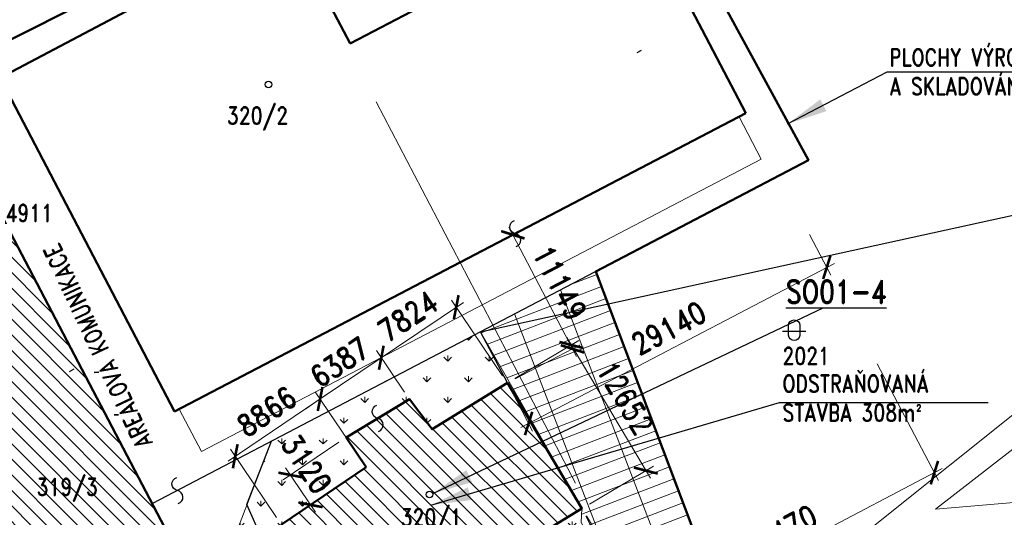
# Model space of a CAD drawing. Header units: millimetres. Extents: x -156521 to 298750130, y -256155368 to 337239.
# Tile 25 of 74: x 169499 to 254731, y -487493 to -444398. Entities that reach past the tile are written whole.
import ezdxf
from ezdxf.lldxf.tags import DXFTag

# ---------------------------------------------------------------- set-up
doc = ezdxf.new("R2010")
doc.units = ezdxf.units.MM
for name, color, linetype, lineweight in [('IN_C_OSA', 6, 'DASHDOT', 18), ('IN_C_TENKA', 7, 'Continuous', 18), ('IN_KOTY', 4, 'Continuous', 13), ('IN_SRAFY', 8, 'Continuous', 9)]:
    doc.layers.add(name, color=color, linetype=linetype, lineweight=lineweight)
doc.layers.add('IN_TEXT', color=7, linetype='Continuous')
doc.layers.add('KATASTR', color=116, linetype='Continuous')
doc.styles.add('Koty', font='romand.shx', dxfattribs={"width": 0.8})
doc.styles.add('ROMAND', font='romand.shx', dxfattribs={"width": 0.85})
tags = doc.linetypes.add('DASHDOT', pattern=[0.5, 0.25, -0.125, 0, -0.125]).pattern_tags.tags
tags[10:11] = [DXFTag(74, 4), DXFTag(75, 0), DXFTag(340, '0'), DXFTag(46, 0.0), DXFTag(50, 0.0), DXFTag(44, 0.0), DXFTag(45, 0.0)]
tags[8:9] = [DXFTag(74, 4), DXFTag(75, 0), DXFTag(340, '0'), DXFTag(46, 0.0), DXFTag(50, 0.0), DXFTag(44, 0.0), DXFTag(45, 0.0)]
tags[6:7] = [DXFTag(74, 4), DXFTag(75, 0), DXFTag(340, '0'), DXFTag(46, 0.0), DXFTag(50, 0.0), DXFTag(44, 0.0), DXFTag(45, 0.0)]
tags[4:5] = [DXFTag(74, 4), DXFTag(75, 0), DXFTag(340, '0'), DXFTag(46, 0.0), DXFTag(50, 0.0), DXFTag(44, 0.0), DXFTag(45, 0.0)]
tags = doc.linetypes.add('DOT2', pattern=[0.875, 0.125, -0.75]).pattern_tags.tags
tags[6:7] = [DXFTag(74, 4), DXFTag(75, 0), DXFTag(340, '0'), DXFTag(46, 0.0), DXFTag(50, 0.0), DXFTag(44, 0.0), DXFTag(45, 0.0)]
tags[4:5] = [DXFTag(74, 4), DXFTag(75, 0), DXFTag(340, '0'), DXFTag(46, 0.0), DXFTag(50, 0.0), DXFTag(44, 0.0), DXFTag(45, 0.0)]
tags = doc.linetypes.add('TEČKOVANÁ', pattern=[4.7625, 0, -4.7625]).pattern_tags.tags
tags[6:7] = [DXFTag(74, 4), DXFTag(75, 0), DXFTag(340, '0'), DXFTag(46, 0.0), DXFTag(50, 0.0), DXFTag(44, 0.0), DXFTag(45, 0.0)]
tags[4:5] = [DXFTag(74, 4), DXFTag(75, 0), DXFTag(340, '0'), DXFTag(46, 0.0), DXFTag(50, 0.0), DXFTag(44, 0.0), DXFTag(45, 0.0)]
doc.dimstyles.new('IP 1_100', dxfattribs={"dimscale": 100, "dimtxt": 2.5, "dimasz": 2, "dimexe": 1, "dimexo": 1, "dimgap": 1, "dimtad": 1, "dimtoh": 1, "dimdec": 0, "dimzin": 0, "dimdsep": 46, "dimtxsty": 'ROMAND', "dimblk": 'ARCHTICK', "dimcen": 0.09, "dimclrt": 7, "dimadec": 0, "dimazin": 0, "dimtfac": 1, "dimtdec": 4, "dimtofl": 0, "dimtmove": 2, "dimatfit": 3, "dimfxl": 1, "dimtolj": 1, "dimtzin": 0, "dimarcsym": 0})
pattern_1 = [(135, (-1e-15, -673319.6), (-673.5192, -673.5192), [])]

# ---------------------------------------------------------------- blocks, each defined once
blk = doc.blocks.new('_ArchTick')
at = {"color": 0, "linetype": 'ByBlock', "lineweight": 13, "transparency": 33554687, "const_width": 0.15}
blk.add_lwpolyline([(-0.5, -0.5), (0.5, 0.5)], dxfattribs=at)
blk = doc.blocks.new('*81')
at = {"layer": 'IN_KOTY', "ltscale": 700, "transparency": 16777216}
for p, q in [((218560, -487376), (224575, -497215)), ((204461, -508631), (224823, -496184)), ((199477, -499040), (205492, -508880))]:
    blk.add_line(p, q, dxfattribs=at)
at = {"layer": 'IN_KOTY', "ltscale": 700, "transparency": 16777216, "xscale": 1500, "yscale": 1500, "zscale": 1500}
for p, rotation in [((224184, -496576), 31.43458134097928), ((205101, -508240), 211.4345813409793)]:
    blk.add_blockref('_ArchTick', p, dxfattribs=dict(at, rotation=rotation))
at = {"layer": 'IN_KOTY', "color": 7, "ltscale": 700, "transparency": 16777216, "insert": (213762, -500968), "char_height": 1875, "width": 6076.26, "attachment_point": 5, "rotation": 31.43458, "style": 'ROMAND'}
blk.add_mtext('\\A1;22365', dxfattribs=at)
blk = doc.blocks.new('*82')
at = {"layer": 'IN_KOTY', "ltscale": 700, "transparency": 16777216}
for p, q in [((212357, -475472), (217896, -472185)), ((216869, -471923), (224091, -484094)), ((218814, -486353), (224353, -483066))]:
    blk.add_line(p, q, dxfattribs=at)
at = {"layer": 'IN_KOTY', "ltscale": 700, "transparency": 16777216, "xscale": 1500, "yscale": 1500, "zscale": 1500}
for p, rotation in [((217252, -472568), 120.6859506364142), ((223708, -483449), 300.6859506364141)]:
    blk.add_blockref('_ArchTick', p, dxfattribs=dict(at, rotation=rotation))
at = {"layer": 'IN_KOTY', "color": 7, "ltscale": 700, "transparency": 16777216, "insert": (221931, -477147), "char_height": 1875, "width": 5875.08, "attachment_point": 5, "rotation": 300.68595, "style": 'ROMAND'}
blk.add_mtext('\\A1;12652', dxfattribs=at)
blk = doc.blocks.new('*83')
at = {"layer": 'IN_KOTY', "ltscale": 700, "transparency": 16777216}
for p, q in [((187535, -482625), (196128, -476826)), ((199078, -482539), (195086, -476624)), ((191729, -487499), (187737, -481584))]:
    blk.add_line(p, q, dxfattribs=at)
at = {"layer": 'IN_KOTY', "ltscale": 700, "transparency": 16777216, "xscale": 1500, "yscale": 1500, "zscale": 1500}
for p, rotation in [((195506, -477245), 34.01532151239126), ((188157, -482205), 214.0153215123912)]:
    blk.add_blockref('_ArchTick', p, dxfattribs=dict(at, rotation=rotation))
at = {"layer": 'IN_KOTY', "color": 7, "ltscale": 700, "transparency": 16777216, "insert": (190887, -478327), "char_height": 1875, "width": 4786.59, "attachment_point": 5, "rotation": 34.01532, "style": 'ROMAND'}
blk.add_mtext('\\A1;8866', dxfattribs=at)
blk = doc.blocks.new('*84')
at = {"layer": 'IN_KOTY', "ltscale": 700, "transparency": 16777216}
for p, q in [((200800, -473672), (202043, -472833)), ((195506, -477245), (200800, -473672)), ((202811, -476651), (200381, -473051)), ((195506, -477245), (194263, -478085)), ((199078, -482539), (195086, -476624))]:
    blk.add_line(p, q, dxfattribs=at)
at = {"layer": 'IN_KOTY', "ltscale": 700, "transparency": 16777216, "xscale": 1500, "yscale": 1500, "zscale": 1500}
for p, rotation in [((200800, -473672), 214.0153215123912), ((195506, -477245), 34.01532151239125)]:
    blk.add_blockref('_ArchTick', p, dxfattribs=dict(at, rotation=rotation))
at = {"layer": 'IN_KOTY', "color": 7, "ltscale": 700, "transparency": 16777216, "insert": (197209, -474060), "char_height": 1875, "width": 4794.07, "attachment_point": 5, "rotation": 34.01532, "style": 'ROMAND'}
blk.add_mtext('\\A1;6387', dxfattribs=at)
blk = doc.blocks.new('*85')
at = {"layer": 'IN_KOTY', "ltscale": 700, "transparency": 16777216}
for p, q in [((211293, -475233), (206866, -468674)), ((200178, -474092), (207907, -468876)), ((202811, -476651), (200381, -473051))]:
    blk.add_line(p, q, dxfattribs=at)
at = {"layer": 'IN_KOTY', "ltscale": 700, "transparency": 16777216, "xscale": 1500, "yscale": 1500, "zscale": 1500}
for p, rotation in [((207285, -469296), 34.01532151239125), ((200800, -473672), 214.0153215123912)]:
    blk.add_blockref('_ArchTick', p, dxfattribs=dict(at, rotation=rotation))
at = {"layer": 'IN_KOTY', "color": 7, "ltscale": 700, "transparency": 16777216, "insert": (203099, -470085), "char_height": 1875, "width": 4766.3, "attachment_point": 5, "rotation": 34.01532, "style": 'ROMAND'}
blk.add_mtext('\\A1;7824', dxfattribs=at)
blk = doc.blocks.new('*86')
at = {"layer": 'IN_KOTY', "ltscale": 700, "transparency": 16777216}
for p, q in [((207215, -465626), (212854, -462680)), ((217699, -473574), (211842, -462362)), ((212377, -475508), (218017, -472562))]:
    blk.add_line(p, q, dxfattribs=at)
at = {"layer": 'IN_KOTY', "ltscale": 700, "transparency": 16777216, "xscale": 1500, "yscale": 1500, "zscale": 1500}
for p, rotation in [((212189, -463027), 117.5828555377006), ((217352, -472909), 297.5828555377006)]:
    blk.add_blockref('_ArchTick', p, dxfattribs=dict(at, rotation=rotation))
at = {"layer": 'IN_KOTY', "color": 7, "ltscale": 700, "transparency": 16777216, "insert": (216266, -467187), "char_height": 1875, "width": 5561.03, "attachment_point": 5, "rotation": 297.58286, "style": 'ROMAND'}
blk.add_mtext('\\A1;11149', dxfattribs=at)
blk = doc.blocks.new('*88')
at = {"layer": 'IN_KOTY', "ltscale": 700, "transparency": 16777216}
for p, q in [((237873, -462997), (239714, -466510)), ((212888, -479716), (240030, -465498)), ((212060, -476519), (213901, -480032))]:
    blk.add_line(p, q, dxfattribs=at)
at = {"layer": 'IN_KOTY', "ltscale": 700, "transparency": 16777216, "xscale": 1500, "yscale": 1500, "zscale": 1500}
for p, rotation in [((239366, -465846), 27.64786981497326), ((213553, -479368), 207.6478698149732)]:
    blk.add_blockref('_ArchTick', p, dxfattribs=dict(at, rotation=rotation))
at = {"layer": 'IN_KOTY', "color": 7, "ltscale": 700, "transparency": 16777216, "insert": (225676, -471112), "char_height": 1875, "width": 6059.17, "attachment_point": 5, "rotation": 27.64787, "style": 'ROMAND'}
blk.add_mtext('\\A1;29140', dxfattribs=at)
blk = doc.blocks.new('*89')
at = {"layer": 'IN_KOTY', "ltscale": 700, "transparency": 16777216}
for p, q in [((243736, -474189), (249028, -484290)), ((222796, -497185), (249344, -483278)), ((218517, -487400), (223809, -497501))]:
    blk.add_line(p, q, dxfattribs=at)
at = {"layer": 'IN_KOTY', "ltscale": 700, "transparency": 16777216, "xscale": 1500, "yscale": 1500, "zscale": 1500}
for p, rotation in [((248680, -483626), 27.64786981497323), ((223461, -496837), 207.6478698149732)]:
    blk.add_blockref('_ArchTick', p, dxfattribs=dict(at, rotation=rotation))
at = {"layer": 'IN_KOTY', "color": 7, "ltscale": 700, "transparency": 16777216, "insert": (235287, -488736), "char_height": 1875, "width": 6059.17, "attachment_point": 5, "rotation": 27.64787, "style": 'ROMAND'}
blk.add_mtext('\\A1;28470', dxfattribs=at)
blk = doc.blocks.new('*118')
at = {"layer": 'IN_KOTY', "ltscale": 700, "transparency": 16777216}
for p, q in [((197131, -480994), (192313, -484245)), ((192515, -483204), (195100, -487034)), ((198876, -483580), (194059, -486832))]:
    blk.add_line(p, q, dxfattribs=at)
at = {"layer": 'IN_KOTY', "ltscale": 700, "transparency": 16777216, "xscale": 1500, "yscale": 1500, "zscale": 1500}
for p, rotation in [((192935, -483826), 124.0153215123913), ((194680, -486412), 304.0153215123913)]:
    blk.add_blockref('_ArchTick', p, dxfattribs=dict(at, rotation=rotation))
at = {"layer": 'IN_KOTY', "color": 7, "ltscale": 700, "transparency": 16777216, "insert": (194334, -482882), "char_height": 1875, "width": 4779.11, "attachment_point": 5, "rotation": 304.01532, "style": 'ROMAND'}
blk.add_mtext('\\A1;3120', dxfattribs=at)
blk = doc.blocks.new('*124')
at = {"layer": 'IN_KOTY', "ltscale": 700, "transparency": 16777216}
for p, q in [((147914, -464762), (142794, -467445)), ((166735, -511514), (143110, -466433)), ((170843, -508515), (165723, -511198))]:
    blk.add_line(p, q, dxfattribs=at)
at = {"layer": 'IN_KOTY', "ltscale": 700, "transparency": 16777216, "xscale": 1500, "yscale": 1500, "zscale": 1500}
for p, rotation in [((143458, -467097), 117.6567567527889), ((166387, -510850), 297.6567567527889)]:
    blk.add_blockref('_ArchTick', p, dxfattribs=dict(at, rotation=rotation))
at = {"layer": 'IN_KOTY', "color": 7, "ltscale": 700, "transparency": 16777216, "insert": (156418, -488190), "char_height": 1875, "width": 6101.54, "attachment_point": 5, "rotation": 297.65676, "style": 'ROMAND'}
blk.add_mtext('\\A1;49397', dxfattribs=at)

msp = doc.modelspace()

# ---------------------------------------------------------------- hatches: boundary and pattern name
at = {"layer": 'IN_SRAFY', "transparency": 33554687}
h = msp.add_hatch(dxfattribs=at)
h.set_pattern_fill('ANSI31', color=42, scale=300, angle=90, style=0, pattern_type=2)
h.set_pattern_definition(pattern_1)
h.paths.add_polyline_path([(171507.10989, -508166.98477), (187904.11524, -499513.83491), (166940.60515, -499513.83491)])
h.paths.add_polyline_path([(166940.60515, -499513.83491), (187904.11524, -499513.83491), (169544.59699, -464479.88567), (148452.22836, -464479.88567)])
h.paths.add_polyline_path([(148452.22836, -464479.88567), (169544.59699, -464479.88567), (165000.09431, -455807.98731)])
h = msp.add_hatch(dxfattribs=at)
h.set_pattern_fill('GRATE', color=8, scale=1400, angle=21, style=0, pattern_type=2)
h.set_pattern_definition([(21, (-6e-11, -673319.6), (-398.2364, 1037.4412), []), (111, (-6e-11, -673319.6), (-4149.765, -1592.946), [])])
h.paths.add_polyline_path([(219517.78501, -523306.169), (223561.17726, -521481.79139), (233279.23008, -517097.00831), (232700.58416, -515892.44942), (232470.72, -515413.94448), (231127.05843, -512616.86348), (230302.85528, -510901.13163), (229944.8139, -510155.80202), (230912.24945, -509722.63628), (231132.22065, -509624.14497), (231413.50742, -509498.19985), (231752.75164, -509346.30449), (231936.64494, -509263.96693), (231909.3879, -509170.27226), (231851.76739, -508972.20472), (231788.42441, -508754.46645), (231720.11516, -508519.6569), (231647.65515, -508270.57931), (231647.65515, -508270.57931), (231614.66294, -508157.17026), (231581.10987, -508041.8333), (231547.07363, -507924.83548), (231512.63304, -507806.44769), (231477.86782, -507686.94404), (231442.85848, -507566.60123), (231407.68608, -507445.69789), (231372.43205, -507324.51397), (231201.6052, -506737.30539), (231040.18953, -506182.44727), (231034.28876, -506162.16369), (230897.07774, -505690.50781), (230780.15414, -505288.58891), (230695.86028, -504998.83305), (230648.84006, -504837.20344), (230641.68392, -504812.60458), (214184.63876, -504812.60458), (214775.4215, -504837.20344), (215344.19669, -504998.83305), (215859.62941, -505288.58891), (216293.32348, -505690.50781), (216607.85922, -506162.16369), (216621.38585, -506182.44727), (216825.74293, -506737.30539), (216895.13629, -507324.51397), (216892.21986, -507445.69789), (216883.47733, -507566.60123), (216868.92893, -507686.94404), (216848.60834, -507806.44769), (216822.56263, -507924.83548), (216790.8521, -508041.8333), (216753.55016, -508157.17026), (216710.74319, -508270.57931), (216710.74319, -508270.57931), (216593.59103, -508519.6569), (216449.96391, -508754.46645), (216281.57649, -508972.20472), (216090.43904, -509170.27226), (215977.81014, -509263.96693), (215878.83344, -509346.30449), (215649.28589, -509498.19985), (215404.53683, -509624.14497), (215147.50816, -509722.63628), (215286.87207, -510155.80202), (215526.66954, -510901.13163), (216078.67787, -512616.86348), (216978.59239, -515413.94448), (217132.54343, -515892.44942), (217520.09032, -517097.00831), (218930.82171, -521481.79139)])
h.paths.add_polyline_path([(213604.39583, -504926.39166), (214184.63876, -504812.60458), (213567.78672, -504812.60458)])
h.paths.add_polyline_path([(213567.78672, -504812.60458), (230641.68392, -504812.60458), (230581.73075, -504606.51865), (213501.48198, -504606.51865)])
h.paths.add_polyline_path([(213501.48198, -504606.51865), (227155.26471, -504606.51865), (231065.21856, -501426.07362), (212478.22643, -501426.07362)])
h.paths.add_polyline_path([(227155.26471, -504606.51865), (230581.73075, -504606.51865), (230466.98546, -504212.08754), (230202.41629, -503302.64454), (232861.07799, -501891.95531), (232300.9195, -500420.92649), (230492.4761, -501891.95531), (228758.21258, -503302.64454), (227640.16773, -504212.08754)])
h.paths.add_polyline_path([(212478.22643, -501426.07362), (227820.97779, -501426.07362), (227866.73312, -501105.9935), (228253.10073, -498403.16957), (227609.96771, -495890.74646), (227302.42469, -494689.31817), (226622.54725, -493580.76714), (225660.34916, -492011.8878), (228974.09311, -491684.36796), (228751.90521, -491095.5107), (228740.97632, -491066.54624), (228035.7382, -489197.47696), (227106.93405, -486735.89802), (221329.65833, -471424.57514), (220417.87765, -469008.11295), (209390.48017, -471424.57514), (218169.22992, -486735.89802), (218049.67957, -489197.47696), (217958.90536, -491066.54624), (217976.60934, -491095.5107), (218336.53736, -491684.36796), (218536.72776, -492011.8878), (219495.676, -493580.76714), (220173.25714, -494689.31817), (220907.60777, -495890.74646), (216797.1787, -498403.16957), (212375.24595, -501105.9935)])
h.paths.add_polyline_path([(227820.97779, -501426.07362), (231065.21856, -501426.07362), (232300.9195, -500420.92649), (231539.11767, -498420.36336), (229064.3703, -500420.92649)])
h.paths.add_polyline_path([(209390.48017, -471424.57514), (220417.87765, -469008.11295), (219358.61387, -466200.78118), (214001.61499, -469008.11295)])
h = msp.add_hatch(dxfattribs=at)
h.set_pattern_fill('GRASS', color=42, scale=100, style=0, pattern_type=2)
h.set_pattern_definition([(90, (0, -673319.6), (-1796.051, 1796.051), [476.25, -3115.852]), (45, (0, -673319.6), (-1796.051, 1796.051), [476.25, -2063.75]), (135, (0, -673319.6), (-1796.051, -1796.051), [476.25, -2063.75])])
h.paths.add_polyline_path([(201195.46403, -507776.43935), (204406.95283, -505872.80673), (204693.94483, -505702.6902), (204906.66508, -505576.59877), (199710.79677, -505576.59877), (199795.89558, -505702.6902), (199910.70683, -505872.80673)])
h.paths.add_polyline_path([(199710.79677, -505576.59877), (204631.56086, -505576.59877), (204702.35905, -505024.7327), (199338.34365, -505024.7327)])
h.paths.add_polyline_path([(204631.56086, -505576.59877), (204906.66508, -505576.59877), (207968.60294, -503761.61352), (208211.49163, -503617.63954), (208462.12498, -503469.07485), (208719.45763, -503316.53912), (208982.41625, -503160.66854), (209249.90408, -503002.11324), (209520.80544, -502841.53455), (209793.99044, -502679.60222), (210068.31964, -502516.99165), (210166.04558, -502459.06391), (210193.124, -502443.01299), (210168.31937, -502401.1668), (210134.03676, -502343.33094), (210099.80859, -502285.58692), (210065.65295, -502227.96527), (210031.58791, -502170.49647), (209997.63148, -502113.2109), (209963.80163, -502056.13886), (209773.07935, -501734.3843), (209590.41763, -501426.22818), (209418.99038, -501137.02494), (209261.77627, -500871.79974), (209121.50703, -500635.16108), (209000.61995, -500431.22073), (208901.21555, -500263.52233), (208825.02104, -500134.97978), (208750.26572, -500008.86517), (202909.92807, -500008.86517), (203494.09497, -500134.97978), (203800.27906, -500263.52233), (204086.89576, -500431.22073), (204348.96488, -500635.16108), (204581.93275, -500871.79974), (204781.75136, -501137.02494), (204944.94872, -501426.22818), (205068.68913, -501734.3843), (205150.8225, -502056.13886), (205160.76479, -502113.2109), (205169.39209, -502170.49647), (205176.69985, -502227.96527), (205182.68421, -502285.58692), (205187.34199, -502343.33094), (205190.67074, -502401.1668), (205192.1148, -502443.01299), (205192.66869, -502459.06391), (205193.33479, -502516.99165), (205188.08115, -502679.60222), (205172.34213, -502841.53455), (205146.18338, -503002.11324), (205109.714, -503160.66854), (205063.08611, -503316.53912), (205006.49419, -503469.07485), (204940.17427, -503617.63954), (204864.40298, -503761.61352)])
h.paths.add_polyline_path([(199338.34365, -505024.7327), (202434.30813, -505024.7327), (201869.20349, -504904.11332), (201346.44889, -504657.9022), (200893.5476, -504299.05305), (200727.36731, -504115.84272), (200579.95513, -503917.21852), (200452.73222, -503705.09533), (200346.92507, -503481.51813), (200263.55373, -503248.64233), (200203.42193, -503008.713), (200167.1094, -502764.04319), (200154.9662, -502516.99165), (200225.85341, -501923.58549), (200434.52564, -501363.57499), (200769.23926, -500868.47636), (201211.15729, -500466.15271), (201735.40951, -500179.24597), (202312.4921, -500023.90266), (202909.92807, -500008.86517), (195953.14639, -500008.86517), (195963.29516, -500023.90266), (196068.136, -500179.24597), (196261.76868, -500466.15271), (196533.29597, -500868.47636), (196867.43688, -501363.57499), (197245.38666, -501923.58549), (197645.87509, -502516.99165), (197812.60959, -502764.04319), (197977.73667, -503008.713), (198139.66442, -503248.64233), (198296.83175, -503481.51813), (198447.72348, -503705.09533), (198590.88493, -503917.21852), (198724.93593, -504115.84272), (198848.58416, -504299.05305), (199090.7706, -504657.9022), (199256.93791, -504904.11332)])
h.paths.add_polyline_path([(202434.30813, -505024.7327), (204702.35905, -505024.7327), (204703.81107, -505013.41429), (204722.11283, -504870.75359), (204756.30142, -504604.25628), (204804.57812, -504227.94337), (204864.40298, -503761.61352), (204523.18639, -504227.94337), (204084.68795, -504604.25628), (203571.97802, -504870.75359), (203012.0314, -505013.41429)])
h.paths.add_polyline_path([(195953.14639, -500008.86517), (208750.26572, -500008.86517), (208516.51187, -499614.51499), (207796.58343, -498399.9728), (194867.3087, -498399.9728), (195687.00038, -499614.51499)])
h.paths.add_polyline_path([(194867.3087, -498399.9728), (199086.31679, -498399.9728), (198598.01812, -497676.45767), (197919.88608, -496671.66528), (197811.92471, -496511.69825), (192527.29003, -488681.42264), (192148.69043, -488120.44929), (188524.39505, -488120.44929), (188308.28194, -488681.42264), (193592.91662, -496511.69825), (193700.878, -496671.66528), (194379.01003, -497676.45767)])
h.paths.add_polyline_path([(199086.31679, -498399.9728), (207796.58343, -498399.9728), (207677.30502, -498198.74633), (199415.53169, -498198.74633)])
h.paths.add_polyline_path([(199415.53169, -498198.74633), (207677.30502, -498198.74633), (206255.12523, -495799.48378), (205480.0567, -494491.91851), (203340.82535, -495799.48378)])
h.paths.add_polyline_path([(209426.54353, -496281.79328), (212374.59065, -494479.85446), (214431.47788, -493222.6205), (217882.45176, -491113.27707), (211007.6551, -491113.27707), (207556.68122, -493222.6205), (208325.14203, -494479.85446)])
h.paths.add_polyline_path([(211007.6551, -491113.27707), (217882.45176, -491113.27707), (217958.90536, -491066.54624), (218169.22992, -486735.89802), (211084.1087, -491066.54624)])
h.paths.add_polyline_path([(188524.39505, -488120.44929), (192148.69043, -488120.44929), (194661.08201, -486424.84209), (199497.92877, -483160.46553), (197973.79144, -480902.14191), (197752.50852, -480574.26564), (203230.10215, -477273.03151), (198230.35491, -477273.03151), (191930.88303, -480574.26564), (191305.22388, -480902.14191), (190435.21224, -483160.46553), (189177.62207, -486424.84209)])
h.paths.add_polyline_path([(205204.14044, -479862.26718), (209409.40844, -477273.03151), (203230.10215, -477273.03151)])
h.paths.add_polyline_path([(198230.35491, -477273.03151), (209409.40844, -477273.03151), (211712.30034, -475855.11241), (209390.48017, -471424.57514), (200936.05258, -475855.11241)])
h = msp.add_hatch(dxfattribs=at)
h.set_pattern_fill('ANSI31', color=42, scale=300, angle=90, style=0, pattern_type=2)
h.set_pattern_definition(pattern_1)
h.paths.add_polyline_path([(199086.31679, -498399.9728), (215904.04626, -488120.44929), (192148.69043, -488120.44929)])
h.paths.add_polyline_path([(192148.69043, -488120.44929), (215904.04626, -488120.44929), (218169.22992, -486735.89802), (194200.18853, -486735.89802)])
h.paths.add_polyline_path([(194200.18853, -486735.89802), (218169.22992, -486735.89802), (216047.4791, -483160.46553), (199497.92877, -483160.46553)])
h.paths.add_polyline_path([(199497.92877, -483160.46553), (216047.4791, -483160.46553), (214512.76358, -480574.26564), (197752.50852, -480574.26564)])
h.paths.add_polyline_path([(197752.50852, -480574.26564), (214512.76358, -480574.26564), (214090.24593, -479862.26718), (198933.89648, -479862.26718)])
h.paths.add_polyline_path([(198933.89648, -479862.26718), (205204.14044, -479862.26718), (203230.10215, -477273.03151)])
h.paths.add_polyline_path([(205204.14044, -479862.26718), (214090.24593, -479862.26718), (211712.30034, -475855.11241)])

# ---------------------------------------------------------------- linework, layer by layer
at = {"layer": 'IN_C_OSA', "ltscale": 10000, "transparency": 33554687}
msp.add_line((200369.53969, -451506.56391), (217618.62928, -484525.08934), dxfattribs=at)
at = {"layer": 'IN_C_TENKA', "color": 42, "linetype": 'DOT2', "lineweight": 20, "ltscale": 500, "transparency": 33554687}
for q in [(209390.48017, -471424.57514), (188308.28194, -488681.42264)]:
    msp.add_line((191305.22388, -480902.14191), q, dxfattribs=at)
at = {"layer": 'IN_C_TENKA', "color": 165, "lineweight": 50, "transparency": 33554687}
msp.add_lwpolyline([(17876.26353, -524056.30054), (53344.92755, -494511.19206), (65681.64135, -486436.28528), (166552.33213, -433194.25512), (166552.33213, -433194.25512), (169175.60696, -443276.13323), (166866.98472, -445299.0483), (167304.95616, -446794.45618), (194105.573, -433352.75124), (199252.94404, -443615.78854), (221511.94779, -432451.90517), (225124.71416, -433254.02992), (237769.4597, -456552.58943), (219358.61387, -466200.78118), (228974.09311, -491684.36796), (240291.69419, -490565.7725), (245551.71493, -503167.86897), (229944.8139, -510155.80202), (241386.82939, -533974.48139), (232761.45768, -537999.03974), (187770.89119, -551119.7188), (165230.95185, -558792.49841)], dxfattribs=at)
at = {"layer": 'IN_C_TENKA', "color": 3, "linetype": 'DOT2', "lineweight": 20, "ltscale": 500, "transparency": 33554687}
msp.add_lwpolyline([(228974.09311, -491684.36796), (232861.07799, -501891.95531), (230202.41629, -503302.64454), (231936.64494, -509263.96693), (229944.8139, -510155.80202), (233279.23008, -517097.00831), (218110.1807, -487951.73994), (218169.22992, -486735.89802), (209390.48017, -471424.57514), (219358.61387, -466200.78118), (228974.09311, -491684.36796)], close=True, dxfattribs=at)
at = {"layer": 'KATASTR', "transparency": 33554687}
for p, q in [((167304.95616, -446794.45618), (194105.573, -433352.75124)), ((225124.71416, -433254.02992), (237769.4597, -456552.58943)), ((223289.69115, -447054.57837), (222911.12661, -447263.72515)), ((209390.48017, -471424.57514), (303731.49318, -450751.38442)), ((237769.4597, -456552.58943), (180984.91308, -486310.49406)), ((211712.30034, -475855.11241), (209390.48017, -471424.57514)), ((174183.72092, -474661.06862), (173775.52722, -474890.61702)), ((189165.07759, -486397.01169), (191305.22388, -480902.14191)), ((193699.00779, -496455.71102), (189165.07759, -486397.01169))]:
    msp.add_line(p, q, dxfattribs=at)
at = {"layer": 'KATASTR', "color": 7, "lineweight": 50, "transparency": 33554687}
for p, q in [((198104.13622, -446466.36371), (222514.52002, -433678.12824)), ((222514.52002, -433678.12824), (232367.03413, -452485.96039)), ((167784.0483, -449434.26502), (192725.03653, -436272.89292)), ((192725.03653, -436272.89292), (198104.13622, -446466.36371)), ((159430.34558, -445179.69677), (191851.56553, -507046.42761)), ((182896.32309, -478329.80793), (167784.0483, -449434.26502)), ((182896.31052, -478329.78389), (232367.03413, -452485.96039))]:
    msp.add_line(p, q, dxfattribs=at)
at = {"layer": 'KATASTR', "color": 7, "lineweight": 20, "transparency": 33554687}
for p, q in [((231768.38947, -452798.6962), (233695.52842, -456487.66111)), ((233695.52842, -456487.66111), (185241.4927, -481800.39008)), ((185241.4927, -481800.39008), (183311.39346, -478112.94189))]:
    msp.add_line(p, q, dxfattribs=at)
at = {"layer": 'KATASTR', "linetype": 'TEČKOVANÁ', "lineweight": 20, "ltscale": 200, "transparency": 33554687}
for p, q in [((243270.16763, -488374.15275), (260962.05152, -474210.61036)), ((248765.10692, -486789.88958), (262690.90583, -475959.53582)), ((255896.46013, -486172.61628), (248765.10692, -486789.88958))]:
    msp.add_line(p, q, dxfattribs=at)
at = {"layer": 'KATASTR', "transparency": 33554687}
for points in [[(212462.45522, -464052.83928, 0.7743874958), (212397.10332, -462918.3804, -0.7812922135), (212331.80076, -461784.77806)], [(236040.91516, -470872.24758, -0.9407375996), (237037.84895, -470872.24758), (237037.84895, -471741.67287, -0.8764223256), (236040.91516, -471732.76061), (236040.91516, -470872.24758)], [(200556.65724, -480058.10745, 0.7743874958), (200491.30534, -478923.64858, -0.7812922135), (200426.00277, -477790.04623)], [(183223.87091, -486305.87616, 0.7743874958), (183158.519, -485171.41729, -0.7812922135), (183093.21644, -484037.81494)]]:
    msp.add_lwpolyline(points, format="xyb", dxfattribs=at)
msp.add_lwpolyline([(235542.19536, -471370.46158), (237536.06295, -471370.46158)], dxfattribs=at)
at = {"layer": 'KATASTR', "color": 7, "lineweight": 50, "transparency": 33554687}
msp.add_lwpolyline([(199497.92877, -483160.46553), (197752.50852, -480574.26564), (203230.10215, -477273.03151), (205204.14044, -479862.26718), (211712.30034, -475855.11241), (218169.22992, -486735.89802), (199086.31679, -498399.9728), (192148.69043, -488120.44929)], close=True, dxfattribs=at)
at = {"layer": 'KATASTR', "transparency": 33554687}
for centre in [(191032.50007, -450000.85307), (204975.8552, -485508.67083)]:
    msp.add_circle(centre, 285.64403, dxfattribs=at)

# ---------------------------------------------------------------- texts
at = {"layer": 'IN_TEXT', "transparency": 33554687, "attachment_point": 1, "style": 'Koty'}
for s, insert, char_height, width in [('PLOCHY VÝROBY A SKLADOVÁNÍ', (244796.30252, -446915.27147), 1500, 15598.1238374), ('{\\LSO01-4}', (235826.96064, -466953.1795), 2000, 6757.8571429), ('ODSTRAŇOVANÁ STAVBA 308m{\\fISOCPEUR|b0|i0|c238|p34;²}', (235528.66541, -475165.79008), 1500, 15598.1238374)]:
    msp.add_mtext(s, dxfattribs=dict(at, insert=insert, char_height=char_height, width=width))
at = {"layer": 'IN_TEXT', "transparency": 33554687, "insert": (179667.78093, -481724.34455), "char_height": 1500, "width": 25698.1962944, "attachment_point": 1, "rotation": 115.0402153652, "style": 'Koty'}
msp.add_mtext('AREÁLOVÁ KOMUNIKACE', dxfattribs=at)
at = {"layer": 'KATASTR', "transparency": 33554687, "char_height": 1500, "width": 486.76591, "attachment_point": 1, "style": 'Koty'}
for s, insert in [('320/2', (187438.13802, -451945.80884)), ('4911', (168273.8149, -460381.54361)), ('2021', (235528.66541, -472769.88741)), ('319/3', (170968.9077, -484103.5982)), ('320/1', (202483.05228, -486747.06044))]:
    msp.add_mtext(s, dxfattribs=dict(at, insert=insert))

# ---------------------------------------------------------------- dimensions: what is measured, and where the dimension line sits
at = {"layer": 'IN_KOTY', "ltscale": 700, "transparency": 33554687}
for p1, p2, distance, picture, middle in [((211712.30034, -475855.11241), (206549.83699, -465973.02986), -6362.77101, '*86', (216266.36335, -467186.5474)), ((211712.30034, -475855.11241), (237525.36696, -462332.89458), -3965.82733, '*88', (225676.0602, -471112.18274)), ((171507.10989, -508166.98477), (148578.2932, -464413.82147), 5780.26158, '*124', (156417.56168, -488190.1553)), ((211712.30034, -475855.11241), (218169.22992, -486735.89802), 6441.10958, '*82', (221931.18595, -477147.21514)), ((218169.22992, -486735.89802), (243388.29172, -473524.85061), -11402.88089, '*89', (235287.05007, -488736.41603)), ((192148.69043, -488120.44929), (199497.92877, -483160.46553), 7136.03809, '*83', (190887.29377, -478326.73249)), ((199086.31679, -498399.9728), (218169.22992, -486735.89802), -11532.15858, '*81', (213762.00601, -500967.75431))]:
    dim = msp.add_aligned_dim(p1=p1, p2=p2, distance=distance, dimstyle='IP 1_100', override={"dimscale": 750, "dimtxt": 2.5, "dimasz": 2, "dimexe": 1, "dimexo": 1, "dimgap": 1, "dimtad": 1, "dimtih": 0, "dimdec": 0, "dimlfac": 1, "dimzin": 0, "dimlunit": 2, "dimpost": '', "dimtxsty": 'ROMAND', "dimblk": 'ArchTick', "dimse1": 0, "dimse2": 0, "dimsd2": 0, "dimclrd": 0, "dimclre": 0, "dimclrt": 7, "dimaunit": 0, "dimadec": 0, "dimazin": 0, "dimtol": 0, "dimtp": 0, "dimtm": 0, "dimtmove": 2}, dxfattribs=at)
    dim.commit()
    dim.dimension.update_dxf_attribs({"geometry": picture, "text_midpoint": middle})
for base, p1, p2, picture, middle in [((207285.30819, -469295.61101), (203230.10215, -477273.03151), (211712.30034, -475855.11241), '*85', (203098.68746, -470085.29147)), ((200800.09092, -473672.46897), (199497.92877, -483160.46553), (203230.10215, -477273.03151), '*84', (197208.99588, -474060.23053))]:
    dim = msp.add_linear_dim(base=base, p1=p1, p2=p2, angle=214.0153215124, dimstyle='IP 1_100', override={"dimscale": 750, "dimtxt": 2.5, "dimasz": 2, "dimexe": 1, "dimexo": 1, "dimgap": 1, "dimtad": 1, "dimtih": 0, "dimdec": 0, "dimlfac": 1, "dimzin": 0, "dimlunit": 2, "dimpost": '', "dimtxsty": 'ROMAND', "dimblk": 'ArchTick', "dimse1": 0, "dimse2": 0, "dimsd2": 0, "dimclrd": 0, "dimclre": 0, "dimclrt": 7, "dimaunit": 0, "dimadec": 0, "dimazin": 0, "dimtol": 0, "dimtp": 0, "dimtm": 0, "dimtmove": 2}, dxfattribs=at)
    dim.commit()
    dim.dimension.update_dxf_attribs({"geometry": picture, "text_midpoint": middle})
dim = msp.add_linear_dim(base=(194680.1822, -486411.95142), p1=(197752.50852, -480574.26564), p2=(199497.92877, -483160.46553), angle=304.0153215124, dimstyle='IP 1_100', override={"dimscale": 750, "dimtxt": 2.5, "dimasz": 2, "dimexe": 1, "dimexo": 1, "dimgap": 1, "dimtad": 1, "dimtih": 0, "dimdec": 0, "dimlfac": 1, "dimzin": 0, "dimlunit": 2, "dimpost": '', "dimtxsty": 'ROMAND', "dimblk": 'ArchTick', "dimse1": 0, "dimse2": 0, "dimsd2": 0, "dimclrd": 0, "dimclre": 0, "dimclrt": 7, "dimaunit": 0, "dimadec": 0, "dimazin": 0, "dimtol": 0, "dimtp": 0, "dimtm": 0, "dimtmove": 2}, dxfattribs=at)
dim.commit()
dim.dimension.update_dxf_attribs({"geometry": '*118', "text_midpoint": (194333.51046, -482881.73943), "dimtype": 161})

# ---------------------------------------------------------------- leaders
at = {"layer": 'IN_TEXT', "transparency": 33554687}
for points in [[(235963.57822, -453430.79079), (244595.35597, -448924.45027), (262681.08258, -448924.45027)], [(205250.59124, -485430.4876), (239046.69441, -469339.97934)], [(205097.48427, -486431.73321), (235272.54702, -477561.69274), (253346.80434, -477561.69274)]]:
    msp.add_leader(points, dimstyle='IP 1_100', override={"dimasz": 35, "dimgap": 1, "dimtad": 0, "dimclrd": 256}, dxfattribs=at)

doc.saveas('drawing.dxf')
